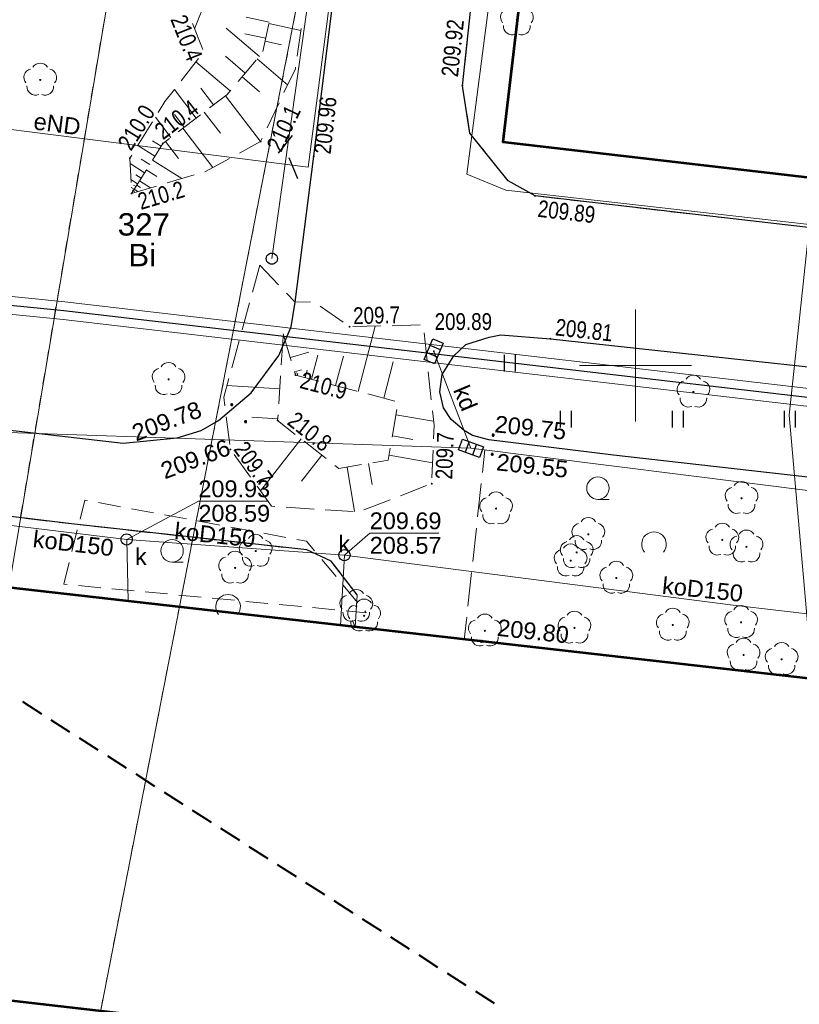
# Model space of a CAD drawing. Header units: metres. Extents: x 7419414 to 7419803, y 5549484 to 5549731.
# Tile 16 of 102: x 7419473 to 7419507, y 5549571 to 5549615. Entities that reach past the tile are written whole.
import ezdxf
from ezdxf.enums import TextEntityAlignment as Align

# ---------------------------------------------------------------- set-up
doc = ezdxf.new("R2010")
doc.units = ezdxf.units.M
doc.header["$MEASUREMENT"] = 0
doc.layers.get('0').update_dxf_attribs({"color": 250})
for name, color, linetype, lineweight in [('BUBZ01', 250, 'Continuous', 0), ('BUBZ01_1', 250, 'Continuous', 0), ('EGBU', 7, 'Continuous', 53), ('EGDE', 7, 'Continuous', 13), ('EGDE_O', 7, 'Continuous', 13), ('EGUG', 96, 'Continuous', 13), ('EGUG_O', 96, 'Continuous', 13), ('GUPPRZ_O', 7, 'Continuous', 13), ('KTKR01', 18, 'Continuous', 30), ('OBOP02_01', 96, 'Continuous', 13), ('OTKC', 7, 'Continuous', 13), ('OTKJ', 7, 'Continuous', 13), ('OTRS_O', 7, 'Continuous', 13), ('PTTL04', 250, 'Continuous', 0), ('PTTL05', 18, 'Continuous', 13), ('RTPW01', 250, 'Continuous', 0), ('RTPW02', 250, 'Continuous', 0), ('SUEP', 1, 'Continuous', 13), ('SUEP_O', 1, 'Continuous', 13), ('SUKP', 36, 'Continuous', 13), ('SUKP_O', 36, 'Continuous', 13), ('SUKS_O', 36, 'Continuous', 13), ('SULO', 7, 'Continuous', 30), ('sutp', 250, 'Continuous', 0), ('SUWP', 5, 'Continuous', 13), ('UEEPA_512', 250, 'Continuous', 0)]:
    doc.layers.add(name, color=color, linetype=linetype, lineweight=lineweight)
doc.styles.add('Arial', font='arial.ttf')

# ---------------------------------------------------------------- blocks, each defined once
blk = doc.blocks.new('OBOP02_01_1')
at = {"layer": 'OBOP02_01', "linetype": 'Continuous', "lineweight": 13}
h = blk.add_hatch(color=96, dxfattribs=at)
edge = h.paths.add_edge_path()
edge.add_arc((0, 0), 0.005, 0, 360)
at = {"layer": 'OBOP02_01', "color": 96, "linetype": 'Continuous', "lineweight": 13}
for centre, start, end in [((-0.0357, 0.0116), 102.1471, 221.8529), ((0, 0.0375), 30.1471, 149.8529), ((0.0357, 0.0116), 318.1471, 77.8529), ((-0.022, -0.0303), 174.1472, 293.8529), ((0.022, -0.0303), 246.1471, 5.8529)]:
    blk.add_arc(centre, 0.0375, start, end, dxfattribs=at)
blk = doc.blocks.new('RTPW02')
at = {"layer": 'RTPW02', "linetype": 'Continuous', "lineweight": 13}
h = blk.add_hatch(color=250, dxfattribs=at)
edge = h.paths.add_edge_path()
edge.add_arc((0, 0), 0.0045, 0, 360)
blk = doc.blocks.new('PTTL04_01')
at = {"layer": 'PTTL04', "color": 250, "linetype": 'Continuous', "lineweight": 13}
blk.add_line((-0.125, 0.075), (-0.075, 0.075), dxfattribs=at)
blk.add_arc((0.125, -0.125), 0.055, 320.4788, 219.5212, dxfattribs=at)
at = {"color": 250, "linetype": 'Continuous', "lineweight": 13}
blk.add_wipeout([(-0.075, 0.125), (-0.0751, 0.1281), (-0.0754, 0.1313), (-0.0759, 0.1344), (-0.0766, 0.1374), (-0.0774, 0.1405), (-0.0785, 0.1434), (-0.0798, 0.1463), (-0.0812, 0.1491), (-0.0828, 0.1518), (-0.0845, 0.1544), (-0.0865, 0.1569), (-0.0886, 0.1592), (-0.0908, 0.1614), (-0.0931, 0.1635), (-0.0956, 0.1655), (-0.0982, 0.1672), (-0.1009, 0.1688), (-0.1037, 0.1702), (-0.1066, 0.1715), (-0.1095, 0.1726), (-0.1126, 0.1734), (-0.1156, 0.1741), (-0.1187, 0.1746), (-0.1219, 0.1749), (-0.125, 0.175), (-0.1281, 0.1749), (-0.1313, 0.1746), (-0.1344, 0.1741), (-0.1374, 0.1734), (-0.1405, 0.1726), (-0.1434, 0.1715), (-0.1463, 0.1702), (-0.1491, 0.1688), (-0.1518, 0.1672), (-0.1544, 0.1655), (-0.1569, 0.1635), (-0.1592, 0.1614), (-0.1614, 0.1592), (-0.1635, 0.1569), (-0.1655, 0.1544), (-0.1672, 0.1518), (-0.1688, 0.1491), (-0.1702, 0.1463), (-0.1715, 0.1434), (-0.1726, 0.1405), (-0.1734, 0.1374), (-0.1741, 0.1344), (-0.1746, 0.1313), (-0.1749, 0.1281), (-0.175, 0.125), (-0.1749, 0.1219), (-0.1746, 0.1187), (-0.1741, 0.1156), (-0.1734, 0.1126), (-0.1726, 0.1095), (-0.1715, 0.1066), (-0.1702, 0.1037), (-0.1688, 0.1009), (-0.1672, 0.0982), (-0.1655, 0.0956), (-0.1635, 0.0931), (-0.1614, 0.0908), (-0.1592, 0.0886), (-0.1569, 0.0865), (-0.1544, 0.0845), (-0.1518, 0.0828), (-0.1491, 0.0812), (-0.1463, 0.0798), (-0.1434, 0.0785), (-0.1405, 0.0774), (-0.1374, 0.0766), (-0.1344, 0.0759), (-0.1313, 0.0754), (-0.1281, 0.0751), (-0.125, 0.075), (-0.1219, 0.0751), (-0.1187, 0.0754), (-0.1156, 0.0759), (-0.1126, 0.0766), (-0.1095, 0.0774), (-0.1066, 0.0785), (-0.1037, 0.0798), (-0.1009, 0.0812), (-0.0982, 0.0828), (-0.0956, 0.0845), (-0.0931, 0.0865), (-0.0908, 0.0886), (-0.0886, 0.0908), (-0.0865, 0.0931), (-0.0845, 0.0956), (-0.0828, 0.0982), (-0.0812, 0.1009), (-0.0798, 0.1037), (-0.0785, 0.1066), (-0.0774, 0.1095), (-0.0766, 0.1126), (-0.0759, 0.1156), (-0.0754, 0.1187)], dxfattribs=at).dxf.layer = 'PTTL04'
at = {"layer": 'PTTL04', "color": 250, "linetype": 'Continuous', "lineweight": 13}
blk.add_circle((-0.125, 0.125), 0.05, dxfattribs=at)
blk = doc.blocks.new('RTPW01')
at = {"layer": 'RTPW01', "linetype": 'Continuous', "lineweight": 13}
h = blk.add_hatch(color=250, dxfattribs=at)
edge = h.paths.add_edge_path()
edge.add_arc((0, 0), 0.0045, 0, 360)
blk = doc.blocks.new('RTPW02_1')
at = {"layer": 'RTPW02', "linetype": 'Continuous', "lineweight": 13}
h = blk.add_hatch(color=250, dxfattribs=at)
edge = h.paths.add_edge_path()
edge.add_arc((0, 0), 0.0045, 0, 360)

msp = doc.modelspace()

# ---------------------------------------------------------------- hatches: boundary and pattern name
at = {"linetype": 'Continuous'}
for points in [[(7419481.97, 5549598.205), (7419481.958, 5549598.207), (7419481.948, 5549598.211), (7419481.938, 5549598.218), (7419481.931, 5549598.228), (7419481.927, 5549598.238), (7419481.925, 5549598.25), (7419481.927, 5549598.262), (7419481.931, 5549598.272), (7419481.938, 5549598.282), (7419481.948, 5549598.289), (7419481.958, 5549598.293), (7419481.97, 5549598.295), (7419481.982, 5549598.293), (7419481.993, 5549598.289), (7419482.002, 5549598.282), (7419482.009, 5549598.272), (7419482.013, 5549598.262), (7419482.015, 5549598.25), (7419482.013, 5549598.238), (7419482.009, 5549598.228), (7419482.002, 5549598.218), (7419481.993, 5549598.211), (7419481.982, 5549598.207)], [(7419482.59, 5549597.445), (7419482.578, 5549597.447), (7419482.568, 5549597.451), (7419482.558, 5549597.458), (7419482.551, 5549597.468), (7419482.547, 5549597.478), (7419482.545, 5549597.49), (7419482.547, 5549597.502), (7419482.551, 5549597.513), (7419482.558, 5549597.522), (7419482.568, 5549597.529), (7419482.578, 5549597.533), (7419482.59, 5549597.535), (7419482.602, 5549597.533), (7419482.613, 5549597.529), (7419482.622, 5549597.522), (7419482.629, 5549597.513), (7419482.633, 5549597.502), (7419482.635, 5549597.49), (7419482.633, 5549597.478), (7419482.629, 5549597.468), (7419482.622, 5549597.458), (7419482.613, 5549597.451), (7419482.602, 5549597.447)], [(7419493.64, 5549596.845), (7419493.628, 5549596.847), (7419493.617, 5549596.851), (7419493.608, 5549596.858), (7419493.601, 5549596.868), (7419493.597, 5549596.878), (7419493.595, 5549596.89), (7419493.597, 5549596.902), (7419493.601, 5549596.913), (7419493.608, 5549596.922), (7419493.617, 5549596.929), (7419493.628, 5549596.933), (7419493.64, 5549596.935), (7419493.652, 5549596.933), (7419493.662, 5549596.929), (7419493.672, 5549596.922), (7419493.679, 5549596.913), (7419493.683, 5549596.902), (7419493.685, 5549596.89), (7419493.683, 5549596.878), (7419493.679, 5549596.868), (7419493.672, 5549596.858), (7419493.662, 5549596.851), (7419493.652, 5549596.847)], [(7419493.6, 5549595.985), (7419493.588, 5549595.987), (7419493.577, 5549595.991), (7419493.568, 5549595.998), (7419493.561, 5549596.008), (7419493.557, 5549596.018), (7419493.555, 5549596.03), (7419493.557, 5549596.042), (7419493.561, 5549596.053), (7419493.568, 5549596.062), (7419493.577, 5549596.069), (7419493.588, 5549596.073), (7419493.6, 5549596.075), (7419493.612, 5549596.073), (7419493.622, 5549596.069), (7419493.632, 5549596.062), (7419493.639, 5549596.053), (7419493.643, 5549596.042), (7419493.645, 5549596.03), (7419493.643, 5549596.018), (7419493.639, 5549596.008), (7419493.632, 5549595.998), (7419493.622, 5549595.991), (7419493.612, 5549595.987)], [(7419493.12, 5549587.635), (7419493.108, 5549587.637), (7419493.098, 5549587.641), (7419493.088, 5549587.648), (7419493.081, 5549587.658), (7419493.077, 5549587.668), (7419493.075, 5549587.68), (7419493.077, 5549587.692), (7419493.081, 5549587.703), (7419493.088, 5549587.712), (7419493.098, 5549587.719), (7419493.108, 5549587.723), (7419493.12, 5549587.725), (7419493.132, 5549587.723), (7419493.143, 5549587.719), (7419493.152, 5549587.712), (7419493.159, 5549587.703), (7419493.163, 5549587.692), (7419493.165, 5549587.68), (7419493.163, 5549587.668), (7419493.159, 5549587.658), (7419493.152, 5549587.648), (7419493.143, 5549587.641), (7419493.132, 5549587.637)]]:
    msp.add_hatch(color=0, dxfattribs=at).paths.add_polyline_path(points)

# ---------------------------------------------------------------- linework, layer by layer
at = {"color": 0, "linetype": 'Continuous'}
for p, q in [((7419484.664, 5549610.271), (7419484.049, 5549609.484)), ((7419484.525, 5549609.281), (7419484.9, 5549608.355)), ((7419491.288, 5549600.695), (7419490.827, 5549600.888)), ((7419491.153, 5549600.372), (7419490.692, 5549600.565)), ((7419494.138, 5549600.477), (7419494.138, 5549599.727)), ((7419494.638, 5549599.727), (7419494.638, 5549600.477)), ((7419496.638, 5549597.977), (7419496.638, 5549597.227)), ((7419497.138, 5549597.227), (7419497.138, 5549597.977)), ((7419501.638, 5549597.977), (7419501.638, 5549597.227)), ((7419502.138, 5549597.227), (7419502.138, 5549597.977)), ((7419506.638, 5549597.977), (7419506.638, 5549597.227)), ((7419507.138, 5549597.227), (7419507.138, 5549597.977)), ((7419492.4, 5549596.124), (7419492.57, 5549596.595)), ((7419492.73, 5549596.005), (7419492.9, 5549596.476))]:
    msp.add_line(p, q, dxfattribs=at)
at = {"color": 150, "linetype": 'Continuous', "lineweight": 40}
for p, q in [((7419472.627, 5549584.989), (7419473.47, 5549584.45)), ((7419473.891, 5549584.181), (7419474.733, 5549583.642)), ((7419475.155, 5549583.373), (7419475.997, 5549582.834)), ((7419476.418, 5549582.565), (7419477.261, 5549582.026)), ((7419477.682, 5549581.757), (7419478.525, 5549581.218)), ((7419478.946, 5549580.949), (7419479.788, 5549580.41)), ((7419480.21, 5549580.141), (7419481.052, 5549579.602)), ((7419481.473, 5549579.332), (7419482.316, 5549578.794)), ((7419482.737, 5549578.524), (7419483.579, 5549577.986)), ((7419484.001, 5549577.716), (7419484.843, 5549577.178)), ((7419485.264, 5549576.908), (7419486.107, 5549576.369)), ((7419486.528, 5549576.1), (7419487.371, 5549575.561)), ((7419487.792, 5549575.292), (7419488.634, 5549574.753)), ((7419489.056, 5549574.484), (7419489.898, 5549573.945)), ((7419490.319, 5549573.676), (7419491.162, 5549573.137)), ((7419491.583, 5549572.868), (7419492.425, 5549572.329)), ((7419492.847, 5549572.06), (7419493.689, 5549571.521))]:
    msp.add_line(p, q, dxfattribs=at)
at = {"color": 0, "linetype": 'Continuous', "flags": 128}
for points in [[(7419483.76, 5549605.02), (7419483.825, 5549605.011), (7419483.885, 5549604.987), (7419483.937, 5549604.947), (7419483.977, 5549604.895), (7419484.001, 5549604.835), (7419484.01, 5549604.77), (7419484.001, 5549604.705), (7419483.977, 5549604.645), (7419483.937, 5549604.593), (7419483.885, 5549604.553), (7419483.825, 5549604.529), (7419483.76, 5549604.52), (7419483.695, 5549604.529), (7419483.635, 5549604.553), (7419483.583, 5549604.593), (7419483.543, 5549604.645), (7419483.519, 5549604.705), (7419483.51, 5549604.77), (7419483.519, 5549604.835), (7419483.543, 5549604.895), (7419483.583, 5549604.947), (7419483.635, 5549604.987), (7419483.695, 5549605.011), (7419483.76, 5549605.02)], [(7419491.414, 5549600.994), (7419491.027, 5549600.072), (7419490.566, 5549600.266), (7419490.953, 5549601.188), (7419491.414, 5549600.994)], [(7419481.925, 5549598.25), (7419481.927, 5549598.238), (7419481.931, 5549598.228), (7419481.938, 5549598.218), (7419481.948, 5549598.211), (7419481.958, 5549598.207), (7419481.97, 5549598.205), (7419481.982, 5549598.207), (7419481.993, 5549598.211), (7419482.002, 5549598.218), (7419482.009, 5549598.228), (7419482.013, 5549598.238), (7419482.015, 5549598.25), (7419482.013, 5549598.262), (7419482.009, 5549598.272), (7419482.002, 5549598.282), (7419481.993, 5549598.289), (7419481.982, 5549598.293), (7419481.97, 5549598.295), (7419481.958, 5549598.293), (7419481.948, 5549598.289), (7419481.938, 5549598.282), (7419481.931, 5549598.272), (7419481.927, 5549598.262), (7419481.925, 5549598.25)], [(7419482.545, 5549597.49), (7419482.547, 5549597.478), (7419482.551, 5549597.468), (7419482.558, 5549597.458), (7419482.568, 5549597.451), (7419482.578, 5549597.447), (7419482.59, 5549597.445), (7419482.602, 5549597.447), (7419482.613, 5549597.451), (7419482.622, 5549597.458), (7419482.629, 5549597.468), (7419482.633, 5549597.478), (7419482.635, 5549597.49), (7419482.633, 5549597.502), (7419482.629, 5549597.513), (7419482.622, 5549597.522), (7419482.613, 5549597.529), (7419482.602, 5549597.533), (7419482.59, 5549597.535), (7419482.578, 5549597.533), (7419482.568, 5549597.529), (7419482.558, 5549597.522), (7419482.551, 5549597.513), (7419482.547, 5549597.502), (7419482.545, 5549597.49)], [(7419493.595, 5549596.89), (7419493.597, 5549596.878), (7419493.601, 5549596.868), (7419493.608, 5549596.858), (7419493.617, 5549596.851), (7419493.628, 5549596.847), (7419493.64, 5549596.845), (7419493.652, 5549596.847), (7419493.662, 5549596.851), (7419493.672, 5549596.858), (7419493.679, 5549596.868), (7419493.683, 5549596.878), (7419493.685, 5549596.89), (7419493.683, 5549596.902), (7419493.679, 5549596.913), (7419493.672, 5549596.922), (7419493.662, 5549596.929), (7419493.652, 5549596.933), (7419493.64, 5549596.935), (7419493.628, 5549596.933), (7419493.617, 5549596.929), (7419493.608, 5549596.922), (7419493.601, 5549596.913), (7419493.597, 5549596.902), (7419493.595, 5549596.89)], [(7419493.035, 5549595.895), (7419492.095, 5549596.235), (7419492.265, 5549596.705), (7419493.205, 5549596.365), (7419493.035, 5549595.895)], [(7419493.555, 5549596.03), (7419493.557, 5549596.018), (7419493.561, 5549596.008), (7419493.568, 5549595.998), (7419493.577, 5549595.991), (7419493.588, 5549595.987), (7419493.6, 5549595.985), (7419493.612, 5549595.987), (7419493.622, 5549595.991), (7419493.632, 5549595.998), (7419493.639, 5549596.008), (7419493.643, 5549596.018), (7419493.645, 5549596.03), (7419493.643, 5549596.042), (7419493.639, 5549596.053), (7419493.632, 5549596.062), (7419493.622, 5549596.069), (7419493.612, 5549596.073), (7419493.6, 5549596.075), (7419493.588, 5549596.073), (7419493.577, 5549596.069), (7419493.568, 5549596.062), (7419493.561, 5549596.053), (7419493.557, 5549596.042), (7419493.555, 5549596.03)], [(7419477.28, 5549592.48), (7419477.345, 5549592.471), (7419477.405, 5549592.447), (7419477.457, 5549592.407), (7419477.497, 5549592.355), (7419477.521, 5549592.295), (7419477.53, 5549592.23), (7419477.521, 5549592.165), (7419477.497, 5549592.105), (7419477.457, 5549592.053), (7419477.405, 5549592.013), (7419477.345, 5549591.989), (7419477.28, 5549591.98), (7419477.215, 5549591.989), (7419477.155, 5549592.013), (7419477.103, 5549592.053), (7419477.063, 5549592.105), (7419477.039, 5549592.165), (7419477.03, 5549592.23), (7419477.039, 5549592.295), (7419477.063, 5549592.355), (7419477.103, 5549592.407), (7419477.155, 5549592.447), (7419477.215, 5549592.471), (7419477.28, 5549592.48)], [(7419487, 5549591.78), (7419487.065, 5549591.771), (7419487.125, 5549591.747), (7419487.177, 5549591.707), (7419487.217, 5549591.655), (7419487.241, 5549591.595), (7419487.25, 5549591.53), (7419487.241, 5549591.465), (7419487.217, 5549591.405), (7419487.177, 5549591.353), (7419487.125, 5549591.313), (7419487.065, 5549591.289), (7419487, 5549591.28), (7419486.935, 5549591.289), (7419486.875, 5549591.313), (7419486.823, 5549591.353), (7419486.783, 5549591.405), (7419486.759, 5549591.465), (7419486.75, 5549591.53), (7419486.759, 5549591.595), (7419486.783, 5549591.655), (7419486.823, 5549591.707), (7419486.875, 5549591.747), (7419486.935, 5549591.771), (7419487, 5549591.78)], [(7419493.075, 5549587.68), (7419493.077, 5549587.668), (7419493.081, 5549587.658), (7419493.088, 5549587.648), (7419493.098, 5549587.641), (7419493.108, 5549587.637), (7419493.12, 5549587.635), (7419493.132, 5549587.637), (7419493.143, 5549587.641), (7419493.152, 5549587.648), (7419493.159, 5549587.658), (7419493.163, 5549587.668), (7419493.165, 5549587.68), (7419493.163, 5549587.692), (7419493.159, 5549587.703), (7419493.152, 5549587.712), (7419493.143, 5549587.719), (7419493.132, 5549587.723), (7419493.12, 5549587.725), (7419493.108, 5549587.723), (7419493.098, 5549587.719), (7419493.088, 5549587.712), (7419493.081, 5549587.703), (7419493.077, 5549587.692), (7419493.075, 5549587.68)]]:
    msp.add_lwpolyline(points, close=True, dxfattribs=at)
at = {"layer": 'BUBZ01', "color": 250, "linetype": 'Continuous', "lineweight": 13}
for p, q in [((7419480.214, 5549615.276), (7419480.678, 5549614.115)), ((7419483.362, 5549614.026), (7419483.62, 5549615.249)), ((7419485.062, 5549615.051), (7419484.889, 5549613.813)), ((7419480.483, 5549613.704), (7419479.717, 5549612.717)), ((7419482.253, 5549612.681), (7419483.063, 5549613.633)), ((7419484.086, 5549611.732), (7419483.548, 5549610.604)), ((7419479.584, 5549610.439), (7419480.578, 5549611.197)), ((7419478.429, 5549610.876), (7419477.77, 5549609.814)), ((7419477.5, 5549607.68), (7419478.161, 5549608.741)), ((7419480.292, 5549608.509), (7419479.094, 5549608.153)), ((7419478.615, 5549608.011), (7419477.5, 5549607.68)), ((7419483.22, 5549604.48), (7419482.89, 5549603.274)), ((7419484.063, 5549603.594), (7419483.22, 5549604.48)), ((7419482.759, 5549602.792), (7419482.429, 5549601.586)), ((7419486.945, 5549601.928), (7419485.918, 5549602.64)), ((7419488.633, 5549601.764), (7419487.383, 5549601.734)), ((7419490.382, 5549601.807), (7419489.133, 5549601.776)), ((7419484.27, 5549601.41), (7419484.628, 5549600.212)), ((7419490.692, 5549600.207), (7419490.559, 5549601.45)), ((7419482.297, 5549601.104), (7419481.968, 5549599.898)), ((7419484.181, 5549600.033), (7419484.262, 5549601.281)), ((7419490.878, 5549598.467), (7419490.745, 5549599.71)), ((7419484.068, 5549598.287), (7419484.149, 5549599.534)), ((7419486.348, 5549599.17), (7419487.557, 5549598.853)), ((7419488.041, 5549598.726), (7419489.25, 5549598.409)), ((7419489.342, 5549598.03), (7419489.134, 5549596.797)), ((7419481.724, 5549597.703), (7419481.883, 5549596.463)), ((7419486.186, 5549595.842), (7419485.202, 5549596.614)), ((7419490.91, 5549594.975), (7419490.958, 5549596.224)), ((7419482.077, 5549596.019), (7419482.81, 5549595.007)), ((7419489.506, 5549594.181), (7419490.672, 5549594.632)), ((7419487.873, 5549593.55), (7419489.039, 5549594.001)), ((7419484.397, 5549593.668), (7419485.644, 5549593.588)), ((7419486.143, 5549593.556), (7419487.391, 5549593.476))]:
    msp.add_line(p, q, dxfattribs=at)
at = {"layer": 'BUBZ01', "color": 250, "linetype": 'Continuous', "lineweight": 13, "flags": 128}
for points in [[(7419484.82, 5549613.318), (7419484.81, 5549613.25), (7419484.301, 5549612.184)], [(7419479.41, 5549612.322), (7419478.99, 5549611.78), (7419478.692, 5549611.3)], [(7419480.975, 5549611.5), (7419481.75, 5549612.09), (7419481.929, 5549612.3)], [(7419478.426, 5549609.165), (7419478.89, 5549609.91), (7419479.186, 5549610.136)], [(7419483.333, 5549610.153), (7419483.26, 5549610), (7419482.311, 5549609.483)], [(7419477.506, 5549609.389), (7419477.42, 5549609.25), (7419477.475, 5549608.165)], [(7419481.872, 5549609.244), (7419480.8, 5549608.66), (7419480.772, 5549608.652)], [(7419485.481, 5549602.836), (7419484.8, 5549602.82), (7419484.408, 5549603.232)], [(7419484.771, 5549599.733), (7419484.82, 5549599.57), (7419485.864, 5549599.296)], [(7419481.836, 5549599.416), (7419481.61, 5549598.59), (7419481.66, 5549598.199)], [(7419490.977, 5549596.724), (7419491, 5549597.33), (7419490.931, 5549597.97)], [(7419484.808, 5549596.922), (7419484.02, 5549597.54), (7419484.036, 5549597.788)], [(7419489.05, 5549596.304), (7419488.96, 5549595.77), (7419488.262, 5549595.653)], [(7419487.769, 5549595.571), (7419486.75, 5549595.4), (7419486.579, 5549595.534)], [(7419483.104, 5549594.602), (7419483.75, 5549593.71), (7419483.898, 5549593.7)]]:
    msp.add_lwpolyline(points, dxfattribs=at)
at = {"layer": 'BUBZ01_1', "color": 250, "linetype": 'Continuous', "lineweight": 13}
for p, q in [((7419480.314, 5549615.025), (7419481.182, 5549617.236)), ((7419482.618, 5549615.552), (7419483.638, 5549615.337)), ((7419481.716, 5549615.066), (7419483.205, 5549613.799)), ((7419485.05, 5549614.964), (7419483.623, 5549615.265)), ((7419482.551, 5549614.815), (7419483.486, 5549614.617)), ((7419484.197, 5549614.317), (7419483.456, 5549614.474)), ((7419481.686, 5549613.815), (7419482.574, 5549613.058)), ((7419484.466, 5549612.529), (7419483.108, 5549613.685)), ((7419480.37, 5549613.559), (7419481.895, 5549612.261)), ((7419483.214, 5549612.219), (7419482.429, 5549612.888)), ((7419479.408, 5549612.319), (7419480.38, 5549611.045)), ((7419480.59, 5549612.376), (7419481.154, 5549611.636)), ((7419483.252, 5549609.996), (7419481.69, 5549612.045)), ((7419478.559, 5549611.086), (7419479.248, 5549610.182)), ((7419479.413, 5549611.202), (7419479.843, 5549610.637)), ((7419481.462, 5549610.367), (7419480.737, 5549611.318)), ((7419481.122, 5549608.835), (7419479.784, 5549610.591)), ((7419477.779, 5549609.828), (7419478.543, 5549609.353)), ((7419478.431, 5549610.024), (7419478.813, 5549609.786)), ((7419479.591, 5549609.237), (7419479.009, 5549610.001)), ((7419477.432, 5549609.012), (7419478.079, 5549608.609)), ((7419477.929, 5549609.219), (7419478.311, 5549608.981)), ((7419479.743, 5549608.346), (7419478.427, 5549609.167)), ((7419477.687, 5549608.509), (7419477.925, 5549608.361)), ((7419478.623, 5549608.442), (7419478.156, 5549608.733)), ((7419477.468, 5549608.302), (7419477.77, 5549608.114)), ((7419477.486, 5549607.946), (7419477.616, 5549607.866)), ((7419477.585, 5549608.057), (7419477.693, 5549607.99)), ((7419477.896, 5549607.949), (7419477.732, 5549608.052)), ((7419478.341, 5549607.93), (7419477.848, 5549608.238)), ((7419477.534, 5549607.831), (7419477.577, 5549607.804)), ((7419477.632, 5549607.77), (7419477.577, 5549607.804)), ((7419477.78, 5549607.763), (7419477.616, 5549607.866)), ((7419488.376, 5549601.758), (7419487.611, 5549598.839)), ((7419485.413, 5549600.595), (7419484.587, 5549600.348)), ((7419485.819, 5549600.466), (7419485.536, 5549599.383)), ((7419486.954, 5549600.416), (7419486.609, 5549599.101)), ((7419489.182, 5549600.163), (7419488.756, 5549598.539)), ((7419485.078, 5549599.801), (7419484.778, 5549599.712)), ((7419484.874, 5549599.663), (7419484.799, 5549599.641)), ((7419484.92, 5549599.66), (7419484.892, 5549599.551)), ((7419485.335, 5549599.782), (7419485.249, 5549599.458)), ((7419481.751, 5549599.107), (7419484.111, 5549598.954)), ((7419482.87, 5549597.689), (7419484.025, 5549597.614)), ((7419490.981, 5549597.508), (7419489.302, 5549597.792)), ((7419483.248, 5549594.402), (7419485.066, 5549596.72)), ((7419490.057, 5549596.699), (7419489.143, 5549596.853)), ((7419485.09, 5549594.837), (7419485.995, 5549595.992)), ((7419488.233, 5549594.686), (7419488.076, 5549595.622)), ((7419490.936, 5549595.658), (7419488.997, 5549595.987)), ((7419487.451, 5549593.472), (7419487.118, 5549595.462))]:
    msp.add_line(p, q, dxfattribs=at)
at = {"layer": 'EGBU', "color": 250, "linetype": 'Continuous', "lineweight": 53, "flags": 128}
for points in [[(7419582.49, 5549618.24), (7419496.22, 5549628.11), (7419494.07, 5549609.98), (7419580.32, 5549599.97), (7419582.49, 5549618.24)], [(7419468.83, 5549590.44), (7419466.71, 5549572.26), (7419552.96, 5549562.33), (7419554.97, 5549580.65), (7419468.83, 5549590.44)]]:
    msp.add_lwpolyline(points, close=True, dxfattribs=at)
at = {"layer": 'EGDE', "color": 250, "linetype": 'Continuous', "lineweight": 0, "flags": 128}
for points in [[(7419562.5, 5549640.55), (7419487.71, 5549630.61), (7419468.08, 5549529.97), (7419483.43, 5549529.18), (7419523.94, 5549526.59), (7419538.19, 5549526.4), (7419548.95, 5549525.8), (7419562.5, 5549640.55)], [(7419487.71, 5549630.61), (7419482.9, 5549629.97), (7419478.25, 5549627.12), (7419461.94, 5549530.29), (7419468.08, 5549529.97), (7419487.71, 5549630.61)], [(7419478.25, 5549627.12), (7419462.12, 5549617.26), (7419459.99, 5549593.07), (7419454.49, 5549530.64), (7419458.91, 5549530.45), (7419461.94, 5549530.29), (7419478.25, 5549627.12)]]:
    msp.add_lwpolyline(points, close=True, dxfattribs=at)
at = {"layer": 'EGUG', "color": 96, "linetype": 'Continuous', "lineweight": 13}
for p, q in [((7419484.739, 5549615.379), (7419484.835, 5549615.87)), ((7419484.835, 5549615.87), (7419484.739, 5549615.379)), ((7419476.199, 5549614.945), (7419476.282, 5549615.438)), ((7419476.282, 5549615.438), (7419476.199, 5549614.945)), ((7419484.548, 5549614.397), (7419484.643, 5549614.888)), ((7419484.643, 5549614.888), (7419484.548, 5549614.397)), ((7419476.033, 5549613.958), (7419476.116, 5549614.451)), ((7419476.116, 5549614.451), (7419476.033, 5549613.958)), ((7419484.356, 5549613.416), (7419484.452, 5549613.906)), ((7419484.452, 5549613.906), (7419484.356, 5549613.416)), ((7419475.867, 5549612.972), (7419475.95, 5549613.465)), ((7419475.95, 5549613.465), (7419475.867, 5549612.972)), ((7419484.165, 5549612.434), (7419484.261, 5549612.925)), ((7419484.261, 5549612.925), (7419484.165, 5549612.434)), ((7419475.701, 5549611.986), (7419475.784, 5549612.479)), ((7419475.784, 5549612.479), (7419475.701, 5549611.986)), ((7419483.973, 5549611.453), (7419484.069, 5549611.943)), ((7419484.069, 5549611.943), (7419483.973, 5549611.453)), ((7419475.535, 5549611), (7419475.618, 5549611.493)), ((7419475.618, 5549611.493), (7419475.535, 5549611)), ((7419483.782, 5549610.471), (7419483.878, 5549610.962)), ((7419483.878, 5549610.962), (7419483.782, 5549610.471)), ((7419475.369, 5549610.014), (7419475.452, 5549610.507)), ((7419475.452, 5549610.507), (7419475.369, 5549610.014)), ((7419483.59, 5549609.49), (7419483.686, 5549609.98)), ((7419483.686, 5549609.98), (7419483.59, 5549609.49)), ((7419475.203, 5549609.028), (7419475.286, 5549609.521)), ((7419475.286, 5549609.521), (7419475.203, 5549609.028)), ((7419483.399, 5549608.508), (7419483.495, 5549608.999)), ((7419483.495, 5549608.999), (7419483.399, 5549608.508)), ((7419475.036, 5549608.042), (7419475.12, 5549608.535)), ((7419475.12, 5549608.535), (7419475.036, 5549608.042)), ((7419483.208, 5549607.527), (7419483.303, 5549608.017)), ((7419483.303, 5549608.017), (7419483.208, 5549607.527)), ((7419474.87, 5549607.056), (7419474.953, 5549607.549)), ((7419474.953, 5549607.549), (7419474.87, 5549607.056)), ((7419483.016, 5549606.545), (7419483.112, 5549607.036)), ((7419483.112, 5549607.036), (7419483.016, 5549606.545)), ((7419474.704, 5549606.07), (7419474.787, 5549606.563)), ((7419474.787, 5549606.563), (7419474.704, 5549606.07)), ((7419482.825, 5549605.564), (7419482.92, 5549606.054)), ((7419482.92, 5549606.054), (7419482.825, 5549605.564)), ((7419474.538, 5549605.083), (7419474.621, 5549605.576)), ((7419474.621, 5549605.576), (7419474.538, 5549605.083)), ((7419482.633, 5549604.582), (7419482.729, 5549605.073)), ((7419482.729, 5549605.073), (7419482.633, 5549604.582)), ((7419474.372, 5549604.097), (7419474.455, 5549604.59)), ((7419474.455, 5549604.59), (7419474.372, 5549604.097)), ((7419482.442, 5549603.601), (7419482.538, 5549604.091)), ((7419482.538, 5549604.091), (7419482.442, 5549603.601)), ((7419474.206, 5549603.111), (7419474.289, 5549603.604)), ((7419474.289, 5549603.604), (7419474.206, 5549603.111)), ((7419482.25, 5549602.619), (7419482.346, 5549603.11)), ((7419482.346, 5549603.11), (7419482.25, 5549602.619)), ((7419474.04, 5549602.125), (7419474.123, 5549602.618)), ((7419474.123, 5549602.618), (7419474.04, 5549602.125)), ((7419482.059, 5549601.638), (7419482.155, 5549602.128)), ((7419482.155, 5549602.128), (7419482.059, 5549601.638)), ((7419473.874, 5549601.139), (7419473.957, 5549601.632)), ((7419473.957, 5549601.632), (7419473.874, 5549601.139)), ((7419481.867, 5549600.656), (7419481.963, 5549601.147)), ((7419481.963, 5549601.147), (7419481.867, 5549600.656)), ((7419473.708, 5549600.153), (7419473.791, 5549600.646)), ((7419473.791, 5549600.646), (7419473.708, 5549600.153)), ((7419481.676, 5549599.675), (7419481.772, 5549600.165)), ((7419481.772, 5549600.165), (7419481.676, 5549599.675)), ((7419473.542, 5549599.167), (7419473.625, 5549599.66)), ((7419473.625, 5549599.66), (7419473.542, 5549599.167)), ((7419481.485, 5549598.693), (7419481.58, 5549599.184)), ((7419481.58, 5549599.184), (7419481.485, 5549598.693)), ((7419473.375, 5549598.181), (7419473.459, 5549598.674)), ((7419473.459, 5549598.674), (7419473.375, 5549598.181)), ((7419481.293, 5549597.712), (7419481.389, 5549598.202)), ((7419481.389, 5549598.202), (7419481.293, 5549597.712)), ((7419473.209, 5549597.195), (7419473.292, 5549597.688)), ((7419473.292, 5549597.688), (7419473.209, 5549597.195)), ((7419481.102, 5549596.73), (7419481.197, 5549597.221)), ((7419481.197, 5549597.221), (7419481.102, 5549596.73)), ((7419473.043, 5549596.208), (7419473.126, 5549596.701)), ((7419473.126, 5549596.701), (7419473.043, 5549596.208)), ((7419480.91, 5549595.749), (7419481.006, 5549596.239)), ((7419481.006, 5549596.239), (7419480.91, 5549595.749)), ((7419472.877, 5549595.222), (7419472.96, 5549595.715)), ((7419472.96, 5549595.715), (7419472.877, 5549595.222)), ((7419480.719, 5549594.767), (7419480.815, 5549595.258)), ((7419480.815, 5549595.258), (7419480.719, 5549594.767)), ((7419472.711, 5549594.236), (7419472.794, 5549594.729)), ((7419472.794, 5549594.729), (7419472.711, 5549594.236)), ((7419480.527, 5549593.786), (7419480.623, 5549594.276)), ((7419480.623, 5549594.276), (7419480.527, 5549593.786)), ((7419472.545, 5549593.25), (7419472.628, 5549593.743)), ((7419472.628, 5549593.743), (7419472.545, 5549593.25)), ((7419480.336, 5549592.804), (7419480.432, 5549593.295)), ((7419480.432, 5549593.295), (7419480.336, 5549592.804)), ((7419479.379, 5549587.897), (7419479.474, 5549588.387)), ((7419479.474, 5549588.387), (7419479.379, 5549587.897)), ((7419479.187, 5549586.915), (7419479.283, 5549587.406)), ((7419479.283, 5549587.406), (7419479.187, 5549586.915)), ((7419478.996, 5549585.934), (7419479.092, 5549586.424)), ((7419479.092, 5549586.424), (7419478.996, 5549585.934)), ((7419478.804, 5549584.952), (7419478.9, 5549585.443)), ((7419478.9, 5549585.443), (7419478.804, 5549584.952)), ((7419478.613, 5549583.971), (7419478.709, 5549584.461)), ((7419478.709, 5549584.461), (7419478.613, 5549583.971)), ((7419478.421, 5549582.989), (7419478.517, 5549583.48)), ((7419478.517, 5549583.48), (7419478.421, 5549582.989)), ((7419478.23, 5549582.008), (7419478.326, 5549582.498)), ((7419478.326, 5549582.498), (7419478.23, 5549582.008)), ((7419478.039, 5549581.026), (7419478.134, 5549581.517)), ((7419478.134, 5549581.517), (7419478.039, 5549581.026)), ((7419477.847, 5549580.045), (7419477.943, 5549580.535)), ((7419477.943, 5549580.535), (7419477.847, 5549580.045)), ((7419477.656, 5549579.063), (7419477.751, 5549579.554)), ((7419477.751, 5549579.554), (7419477.656, 5549579.063)), ((7419477.464, 5549578.082), (7419477.56, 5549578.572)), ((7419477.56, 5549578.572), (7419477.464, 5549578.082)), ((7419477.273, 5549577.1), (7419477.369, 5549577.591)), ((7419477.369, 5549577.591), (7419477.273, 5549577.1)), ((7419477.081, 5549576.119), (7419477.177, 5549576.609)), ((7419477.177, 5549576.609), (7419477.081, 5549576.119)), ((7419476.89, 5549575.137), (7419476.986, 5549575.628)), ((7419476.986, 5549575.628), (7419476.89, 5549575.137)), ((7419476.698, 5549574.156), (7419476.794, 5549574.646)), ((7419476.794, 5549574.646), (7419476.698, 5549574.156)), ((7419476.507, 5549573.174), (7419476.603, 5549573.665)), ((7419476.603, 5549573.665), (7419476.507, 5549573.174)), ((7419476.316, 5549572.193), (7419476.411, 5549572.683)), ((7419476.411, 5549572.683), (7419476.316, 5549572.193)), ((7419476.124, 5549571.211), (7419476.22, 5549571.702)), ((7419476.22, 5549571.702), (7419476.124, 5549571.211))]:
    msp.add_line(p, q, dxfattribs=at)
at = {"layer": 'GUPPRZ_O', "color": 36, "linetype": 'Continuous', "lineweight": 13, "flags": 128}
msp.add_lwpolyline([(7419487, 5549591.53), (7419488.13, 5549592.516), (7419491.21, 5549592.516)], dxfattribs=at)
at = {"layer": 'KTKR01', "color": 250, "linetype": 'Continuous', "lineweight": 30, "flags": 128}
for points in [[(7419580.11, 5549595.92), (7419574.15, 5549596.9), (7419566.16, 5549598.87), (7419556.5, 5549600.58), (7419546.32, 5549601.76), (7419538.45, 5549602.65), (7419516.11, 5549605.2), (7419502.67, 5549606.74), (7419495.51, 5549607.57), (7419494.31, 5549608.24), (7419492.6, 5549610.38), (7419492.27, 5549612.49), (7419492.93, 5549618.59), (7419494.02, 5549628.14), (7419494.726, 5549628.177)], [(7419487.57, 5549589.76), (7419486.41, 5549591.26), (7419485.32, 5549591.76), (7419474.81, 5549592.92), (7419471.73, 5549593.3), (7419470.32, 5549593.09), (7419469.57, 5549592.91), (7419468.6, 5549592.23), (7419467.17, 5549590.92), (7419465.16, 5549587.8), (7419464.68, 5549586.11), (7419463.7, 5549577.82), (7419463.51, 5549575.65), (7419463.91, 5549573.68), (7419464.67, 5549572.18), (7419466.37, 5549570.67), (7419467.7, 5549569.84), (7419469.8, 5549569.74)]]:
    msp.add_lwpolyline(points, dxfattribs=at)
at = {"layer": 'OTKC', "color": 250, "linetype": 'Continuous', "lineweight": 13}
for p, q in [((7419492.546, 5549615.043), (7419492.654, 5549616.037)), ((7419494.674, 5549615.073), (7419494.556, 5549614.08)), ((7419492.385, 5549613.552), (7419492.492, 5549614.546)), ((7419494.497, 5549613.583), (7419494.38, 5549612.59)), ((7419492.27, 5549612.49), (7419492.331, 5549613.055)), ((7419492.396, 5549611.682), (7419492.27, 5549612.49)), ((7419494.321, 5549612.094), (7419494.203, 5549611.101)), ((7419492.6, 5549610.38), (7419492.474, 5549611.188)), ((7419494.144, 5549610.604), (7419494.07, 5549609.98)), ((7419493.299, 5549609.505), (7419492.6, 5549610.38)), ((7419494.07, 5549609.98), (7419495.227, 5549609.846)), ((7419495.723, 5549609.788), (7419496.717, 5549609.673)), ((7419497.213, 5549609.615), (7419498.207, 5549609.5)), ((7419498.703, 5549609.442), (7419499.697, 5549609.327)), ((7419500.193, 5549609.269), (7419501.187, 5549609.154)), ((7419494.31, 5549608.24), (7419493.611, 5549609.115)), ((7419501.683, 5549609.096), (7419502.677, 5549608.981)), ((7419503.173, 5549608.923), (7419504.167, 5549608.808)), ((7419504.663, 5549608.751), (7419505.657, 5549608.635)), ((7419506.153, 5549608.578), (7419507.147, 5549608.462)), ((7419495.51, 5549607.57), (7419494.31, 5549608.24)), ((7419496.607, 5549607.443), (7419495.51, 5549607.57)), ((7419498.097, 5549607.27), (7419497.103, 5549607.385)), ((7419499.587, 5549607.097), (7419498.593, 5549607.213)), ((7419501.077, 5549606.925), (7419500.083, 5549607.04)), ((7419502.67, 5549606.74), (7419501.573, 5549606.867)), ((7419503.181, 5549606.681), (7419502.67, 5549606.74)), ((7419504.671, 5549606.511), (7419503.677, 5549606.625)), ((7419506.161, 5549606.34), (7419505.168, 5549606.454)), ((7419507.651, 5549606.169), (7419506.658, 5549606.283)), ((7419472.774, 5549593.171), (7419473.766, 5549593.049)), ((7419474.262, 5549592.988), (7419474.81, 5549592.92)), ((7419474.81, 5549592.92), (7419475.344, 5549592.861)), ((7419475.841, 5549592.806), (7419476.835, 5549592.697)), ((7419477.332, 5549592.642), (7419478.326, 5549592.532)), ((7419483.295, 5549591.983), (7419484.289, 5549591.874)), ((7419484.786, 5549591.819), (7419485.32, 5549591.76)), ((7419485.32, 5549591.76), (7419486.41, 5549591.26)), ((7419486.41, 5549591.26), (7419486.837, 5549590.708)), ((7419472.691, 5549589.999), (7419471.697, 5549590.113)), ((7419474.181, 5549589.829), (7419473.187, 5549589.942)), ((7419487.143, 5549590.312), (7419487.57, 5549589.76)), ((7419475.671, 5549589.659), (7419474.678, 5549589.772)), ((7419477.161, 5549589.488), (7419476.168, 5549589.602)), ((7419487.57, 5549589.76), (7419487.48, 5549588.31)), ((7419484.613, 5549588.637), (7419483.619, 5549588.751)), ((7419486.103, 5549588.467), (7419485.11, 5549588.581)), ((7419487.48, 5549588.31), (7419486.6, 5549588.41))]:
    msp.add_line(p, q, dxfattribs=at)
at = {"layer": 'OTKJ', "color": 250, "linetype": 'Continuous', "lineweight": 13}
for p, q in [((7419493.16, 5549595.222), (7419493.269, 5549596.232)), ((7419492.944, 5549593.234), (7419493.106, 5549594.725)), ((7419492.729, 5549591.246), (7419492.891, 5549592.737)), ((7419492.513, 5549589.257), (7419492.675, 5549590.748)), ((7419487.36, 5549588.615), (7419487.48, 5549588.31)), ((7419492.35, 5549587.75), (7419492.459, 5549588.76)), ((7419487.48, 5549588.31), (7419488.673, 5549588.173)), ((7419489.17, 5549588.116), (7419490.66, 5549587.944)), ((7419491.157, 5549587.887), (7419492.35, 5549587.75))]:
    msp.add_line(p, q, dxfattribs=at)
at = {"layer": 'PTTL05', "color": 250, "linetype": 'Continuous', "lineweight": 13}
for p, q in [((7419476.024, 5549593.876), (7419477.007, 5549593.693)), ((7419477.499, 5549593.602), (7419478.482, 5549593.419)), ((7419478.973, 5549593.328), (7419479.956, 5549593.145)), ((7419480.448, 5549593.054), (7419481.431, 5549592.871)), ((7419474.834, 5549591.685), (7419475.076, 5549592.655)), ((7419481.923, 5549592.78), (7419482.906, 5549592.597)), ((7419483.397, 5549592.505), (7419484.381, 5549592.323)), ((7419485.985, 5549591.34), (7419486.626, 5549590.572)), ((7419474.47, 5549590.23), (7419474.713, 5549591.2)), ((7419474.628, 5549590.215), (7419474.47, 5549590.23)), ((7419476.121, 5549590.075), (7419475.125, 5549590.168)), ((7419477.614, 5549589.934), (7419476.619, 5549590.028)), ((7419486.946, 5549590.188), (7419487.587, 5549589.42)), ((7419485.082, 5549589.232), (7419484.086, 5549589.325)), ((7419486.575, 5549589.091), (7419485.579, 5549589.185))]:
    msp.add_line(p, q, dxfattribs=at)
at = {"layer": 'PTTL05', "color": 250, "linetype": 'Continuous', "lineweight": 13, "flags": 128}
for points in [[(7419475.198, 5549593.14), (7419475.41, 5549593.99), (7419475.532, 5549593.967)], [(7419484.872, 5549592.231), (7419485.31, 5549592.15), (7419485.665, 5549591.724)], [(7419487.907, 5549589.036), (7419487.97, 5549588.96), (7419487.073, 5549589.044)]]:
    msp.add_lwpolyline(points, dxfattribs=at)
at = {"layer": 'SUEP', "color": 1, "linetype": 'Continuous', "lineweight": 13, "flags": 128}
msp.add_lwpolyline([(7419507.9, 5549585.97), (7419506.86, 5549597.78), (7419507.77, 5549606.29), (7419494.21, 5549607.83), (7419492.47, 5549608.54), (7419495.26, 5549630.11), (7419497.38, 5549630.51)], dxfattribs=at)
at = {"layer": 'SUKP', "color": 36, "linetype": 'Continuous', "lineweight": 13}
for p, q in [((7419492.65, 5549596.3), (7419490.99, 5549600.63)), ((7419492.65, 5549596.3), (7419462.31, 5549597.34)), ((7419522.6, 5549592.54), (7419492.65, 5549596.3)), ((7419477.28, 5549592.23), (7419477.34, 5549589.47)), ((7419486.82, 5549588.38), (7419487, 5549591.53))]:
    msp.add_line(p, q, dxfattribs=at)
at = {"layer": 'SUKP', "color": 36, "linetype": 'Continuous', "lineweight": 13, "flags": 128}
for points in [[(7419472.05, 5549590.07), (7419472.14, 5549592.86), (7419477.28, 5549592.23)], [(7419487, 5549591.53), (7419504.35, 5549589.3), (7419516.59, 5549587.87), (7419516.7, 5549588), (7419516.89, 5549587.81), (7419525.52, 5549586.89), (7419536.52, 5549585.59), (7419548.56, 5549584.61)]]:
    msp.add_lwpolyline(points, dxfattribs=at)
at = {"layer": 'SULO', "color": 250, "linetype": 'Continuous', "lineweight": 30, "flags": 128}
msp.add_lwpolyline([(7419431.258, 5549608.111), (7419440.37, 5549607.35), (7419450.47, 5549605.9), (7419462.07, 5549603.69), (7419474.48, 5549602.45), (7419519.42, 5549597.21), (7419544.93, 5549594.06), (7419580.78, 5549589.9), (7419596.52, 5549588), (7419614.53, 5549586.086)], dxfattribs=at)
at = {"layer": 'sutp', "color": 30, "linetype": 'Continuous', "lineweight": 13}
msp.add_line((7419483.76, 5549604.77), (7419487.79, 5549633.54), dxfattribs=at)
at = {"layer": 'SUWP', "color": 5, "linetype": 'Continuous', "lineweight": 13, "flags": 128}
for points in [[(7419614.576, 5549586.484), (7419596.565, 5549588.397), (7419580.827, 5549590.297), (7419544.978, 5549594.457), (7419519.468, 5549597.607), (7419474.523, 5549602.848), (7419462.127, 5549604.086), (7419450.545, 5549606.293)], [(7419614.483, 5549585.689), (7419596.475, 5549587.603), (7419580.733, 5549589.503), (7419544.882, 5549593.663), (7419519.372, 5549596.813), (7419474.437, 5549602.052), (7419462.013, 5549603.294), (7419450.395, 5549605.507)]]:
    msp.add_lwpolyline(points, dxfattribs=at)
at = {"layer": 'UEEPA_512', "color": 250, "linetype": 'Continuous', "lineweight": 0}
for p, q in [((7419500, 5549602.5), (7419500, 5549597.5)), ((7419497.5, 5549600), (7419502.5, 5549600))]:
    msp.add_line(p, q, dxfattribs=at)

# ---------------------------------------------------------------- block references
at = {"layer": 'OBOP02_01', "color": 96, "linetype": 'Continuous', "lineweight": 13, "xscale": 10, "yscale": 10, "zscale": 10}
for p in [(7419494.7, 5549615.44), (7419473.42, 5549612.75), (7419479.15, 5549599.38), (7419502.58, 5549598.82), (7419504.73, 5549594.07), (7419493.77, 5549593.61), (7419497.89, 5549592.46), (7419503.87, 5549592.21), (7419504.95, 5549591.9), (7419483.04, 5549591.71), (7419497.37, 5549591.65), (7419482.12, 5549590.96), (7419497.1, 5549591.28), (7419499.14, 5549590.51), (7419487.53, 5549589.25), (7419487.88, 5549588.82), (7419497.27, 5549588.28), (7419501.66, 5549588.41), (7419504.71, 5549588.53), (7419493.27, 5549588.15), (7419504.82, 5549587.07), (7419506.52, 5549586.88)]:
    msp.add_blockref('OBOP02_01_1', p, dxfattribs=at)
at = {"layer": 'RTPW01', "color": 250, "linetype": 'Continuous', "lineweight": 13, "xscale": 10, "yscale": 10, "zscale": 10}
for p in [(7419478.89, 5549609.91), (7419483.26, 5549610), (7419477.42, 5549609.25), (7419477.5, 5549607.68), (7419487.23, 5549601.73), (7419484.82, 5549599.57), (7419484.02, 5549597.54), (7419481.91, 5549596.25), (7419490.9, 5549594.72)]:
    msp.add_blockref('RTPW01', p, dxfattribs=at)
at = {"layer": 'RTPW02', "color": 250, "linetype": 'Continuous', "lineweight": 13, "xscale": 10, "yscale": 10, "zscale": 10}
for name, p in [('RTPW02_1', (7419492.27, 5549612.49)), ('RTPW02_1', (7419485.63, 5549609.34)), ('RTPW02', (7419495.51, 5549607.57)), ('RTPW02', (7419496.2, 5549601.19)), ('RTPW02', (7419490.99, 5549600.63))]:
    msp.add_blockref(name, p, dxfattribs=at)

# ---------------------------------------------------------------- texts
at = {"layer": 'EGDE_O', "color": 250, "linetype": 'Continuous', "lineweight": 80, "style": 'Arial'}
msp.add_text('327', height=1, rotation=360, dxfattribs=at).set_placement((7419478.046, 5549605.8), align=Align.CENTER)
at = {"layer": 'EGUG_O', "color": 96, "linetype": 'Continuous', "lineweight": 0, "style": 'Arial'}
msp.add_text('Bi', height=1, rotation=360, dxfattribs=at).set_placement((7419477.973, 5549604.427), align=Align.CENTER)
at = {"layer": 'GUPPRZ_O', "color": 36, "linetype": 'Continuous', "lineweight": 0, "style": 'Arial'}
for s, p in [('209.93', (7419480.48, 5549594.118)), ('208.59', (7419480.48, 5549593.023)), ('209.69', (7419488.13, 5549592.688)), ('208.57', (7419488.13, 5549591.593))]:
    msp.add_text(s, height=0.75, dxfattribs=at).set_placement(p)
at = {"layer": 'OTRS_O', "color": 250, "linetype": 'Continuous', "lineweight": 0, "style": 'Arial'}
for s, rotation, p in [('209.78', 20.606, (7419477.7, 5549596.6)), ('209.75', 353.8792, (7419493.677, 5549597.022)), ('209.66', 20.605, (7419478.98, 5549594.91)), ('209.55', 353.8744, (7419493.752, 5549595.322)), ('209.80', 353.8375, (7419493.79, 5549587.93))]:
    msp.add_text(s, height=0.75, rotation=rotation, dxfattribs=at).set_placement(p)
at = {"layer": 'RTPW01', "color": 250, "linetype": 'Continuous', "lineweight": 13, "style": 'Arial', "width": 0.8}
for s, rotation, p in [('210.4', 291.8014, (7419479.219, 5549615.462)), ('210.0', 58.1782, (7419477.475, 5549609.54)), ('210.4', 37.316, (7419478.901, 5549610.048)), ('210.1', 64.5024, (7419484.172, 5549609.486)), ('210.2', 16.5398, (7419477.915, 5549606.943)), ('209.7', 1.3929, (7419487.399, 5549601.843)), ('210.9', 345.318, (7419484.965, 5549599.003)), ('210.8', 321.9077, (7419484.4, 5549597.403)), ('209.7', 87.8058, (7419491.811, 5549594.902)), ('209.7', 305.9199, (7419482.022, 5549596.252))]:
    msp.add_text(s, height=0.75, rotation=rotation, dxfattribs=at).set_placement(p)
at = {"layer": 'RTPW02', "color": 250, "linetype": 'Continuous', "lineweight": 13, "style": 'Arial', "width": 0.8}
for s, rotation, p in [('209.92', 83.8248, (7419492.066, 5549612.857)), ('209.96', 83.8248, (7419486.382, 5549609.409)), ('209.89', 353.3877, (7419495.601, 5549606.643)), ('209.81', 353.7792, (7419496.388, 5549601.347))]:
    msp.add_text(s, height=0.75, rotation=rotation, dxfattribs=at).set_placement(p)
msp.add_text('209.89', height=0.75, dxfattribs=at).set_placement((7419491.028, 5549601.584))
at = {"layer": 'SUEP_O', "color": 1, "linetype": 'Continuous', "lineweight": 0, "style": 'Arial'}
msp.add_text('eND', height=0.75, rotation=352.596, dxfattribs=at).set_placement((7419473.09, 5549610.546))
at = {"layer": 'SUKP_O', "color": 36, "linetype": 'Continuous', "lineweight": 0, "style": 'Arial'}
for s, rotation, p in [('kd', 292.85, (7419491.839, 5549598.908)), ('koD150', 354.149, (7419501.156, 5549589.81))]:
    msp.add_text(s, height=0.75, rotation=rotation, dxfattribs=at).set_placement(p)
for rotation, p in [(354.113, (7419481.18, 5549592.061)), (353.409, (7419474.853, 5549591.684))]:
    msp.add_text('koD150', height=0.75, rotation=rotation, dxfattribs=at).set_placement(p, align=Align.CENTER)
at = {"layer": 'SUKS_O', "color": 36, "linetype": 'Continuous', "lineweight": 0, "style": 'Arial'}
for p in [(7419486.728, 5549591.656), (7419477.65, 5549591.093)]:
    msp.add_text('k', height=0.75, dxfattribs=at).set_placement(p)

# ---------------------------------------------------------------- next in the draw order: block references
at = {"layer": 'PTTL04', "color": 250, "linetype": 'Continuous', "lineweight": 13, "xscale": 10, "yscale": 10, "zscale": 10}
for p in [(7419499.57, 5549593.269), (7419480.557, 5549590.472)]:
    msp.add_blockref('PTTL04_01', p, dxfattribs=at)

# ---------------------------------------------------------------- next in the draw order: linework, layer by layer
at = {"layer": 'EGUG', "color": 96, "linetype": 'Continuous', "lineweight": 13}
for p, q in [((7419480.144, 5549591.823), (7419480.24, 5549592.313)), ((7419480.24, 5549592.313), (7419480.144, 5549591.823)), ((7419479.953, 5549590.841), (7419480.049, 5549591.332)), ((7419480.049, 5549591.332), (7419479.953, 5549590.841)), ((7419479.762, 5549589.86), (7419479.857, 5549590.35)), ((7419479.857, 5549590.35), (7419479.762, 5549589.86)), ((7419479.57, 5549588.878), (7419479.666, 5549589.369)), ((7419479.666, 5549589.369), (7419479.57, 5549588.878))]:
    msp.add_line(p, q, dxfattribs=at)
at = {"layer": 'GUPPRZ_O', "color": 36, "linetype": 'Continuous', "lineweight": 13, "flags": 128}
msp.add_lwpolyline([(7419477.28, 5549592.23), (7419480.48, 5549593.946), (7419483.56, 5549593.946)], dxfattribs=at)
at = {"layer": 'KTKR01', "color": 250, "linetype": 'Continuous', "lineweight": 30, "flags": 128}
for points in [[(7419511.76, 5549561.07), (7419501.08, 5549562.21), (7419487.52, 5549563.87), (7419475.84, 5549565.34), (7419459.15, 5549567.16), (7419461.02, 5549588.09), (7419461.83, 5549598.24), (7419467.04, 5549597.69), (7419477.13, 5549596.53), (7419479.54, 5549596.77), (7419480.61, 5549597.1), (7419481.38, 5549597.54), (7419482.83, 5549598.78), (7419484.07, 5549600.45), (7419484.63, 5549601.73), (7419484.8, 5549602.82), (7419485.63, 5549609.34), (7419486.93, 5549619.84), (7419488.11, 5549628.87)], [(7419524.77, 5549593.07), (7419499.02, 5549595.99), (7419493.45, 5549596.68), (7419492.72, 5549596.87), (7419492.34, 5549597.1), (7419491.77, 5549597.59), (7419491.43, 5549598.1), (7419491.26, 5549598.82), (7419491.37, 5549599.6), (7419491.88, 5549600.43), (7419492.42, 5549600.94), (7419493.46, 5549601.27), (7419493.46, 5549601.27), (7419493.99, 5549601.37), (7419496.2, 5549601.19), (7419516.75, 5549598.95)]]:
    msp.add_lwpolyline(points, dxfattribs=at)
at = {"layer": 'OTKC', "color": 250, "linetype": 'Continuous', "lineweight": 13}
for p, q in [((7419478.823, 5549592.477), (7419479.817, 5549592.367)), ((7419480.313, 5549592.313), (7419481.307, 5549592.203)), ((7419481.804, 5549592.148), (7419482.798, 5549592.038)), ((7419478.652, 5549589.318), (7419477.658, 5549589.432)), ((7419480.142, 5549589.148), (7419479.149, 5549589.262)), ((7419481.632, 5549588.978), (7419480.639, 5549589.091)), ((7419483.123, 5549588.808), (7419482.129, 5549588.921))]:
    msp.add_line(p, q, dxfattribs=at)
at = {"layer": 'PTTL05', "color": 250, "linetype": 'Continuous', "lineweight": 13}
for p, q in [((7419479.108, 5549589.794), (7419478.112, 5549589.887)), ((7419480.601, 5549589.653), (7419479.606, 5549589.747)), ((7419482.095, 5549589.513), (7419481.099, 5549589.606)), ((7419483.588, 5549589.372), (7419482.593, 5549589.466))]:
    msp.add_line(p, q, dxfattribs=at)
at = {"layer": 'SUEP', "color": 1, "linetype": 'Continuous', "lineweight": 13, "flags": 128}
msp.add_lwpolyline([(7419486.74, 5549619.28), (7419485.38, 5549608.85), (7419464.71, 5549611.47), (7419462.9, 5549609.55), (7419462.11, 5549605.64), (7419462.21, 5549604.72), (7419457.94, 5549561.27), (7419455.92, 5549532.51), (7419456.83, 5549531.51), (7419477.48, 5549530.34), (7419477.78, 5549530.42), (7419510.12, 5549529.23), (7419514.73, 5549530.14)], dxfattribs=at)
at = {"layer": 'SUKP', "color": 36, "linetype": 'Continuous', "lineweight": 13}
msp.add_line((7419487, 5549591.53), (7419477.28, 5549592.23), dxfattribs=at)

doc.saveas('drawing.dxf')
